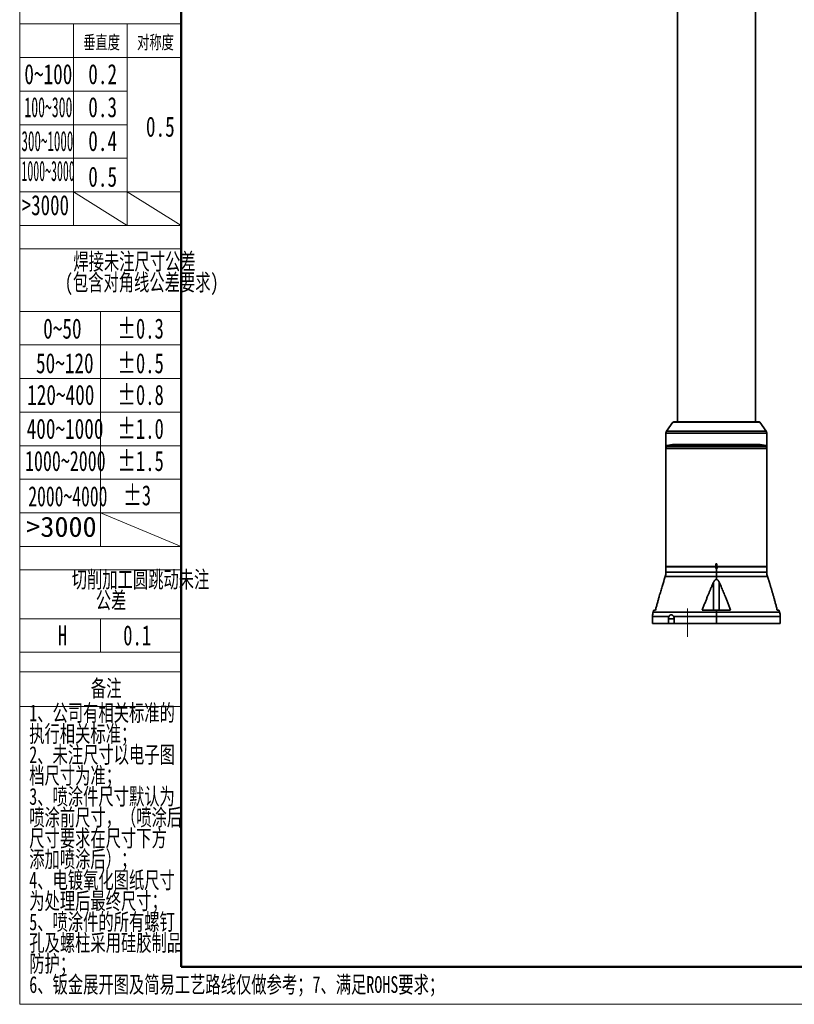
# Model space of a CAD drawing. Header units: millimetres. Extents: x 0 to 420, y 0 to 297.
# Tile 1 of 13: x 0 to 115, y 0 to 147. Entities that reach past the tile are written whole.
import ezdxf

# ---------------------------------------------------------------- set-up
doc = ezdxf.new("R2010")
doc.units = ezdxf.units.MM
doc.linetypes.add('CENTERX2', pattern=[20.32, 12.7, -2.54, 2.54, -2.54])
doc.layers.get('0').update_dxf_attribs({"lineweight": 18})
doc.layers.add('中心线层', color=6, linetype='CENTERX2', lineweight=25)
doc.layers.add('标注层', color=150, linetype='Continuous', lineweight=18)
doc.styles.add('SLDTEXTSTYLE0', font='txt', dxfattribs={"width": 0.7})
doc.styles.add('SLDTEXTSTYLE13', font='txt', dxfattribs={"width": 0.499682})
doc.styles.add('SLDTEXTSTYLE14', font='txt', dxfattribs={"width": 0.472346})
doc.styles.add('SLDTEXTSTYLE15', font='txt', dxfattribs={"width": 0.431677})
doc.styles.add('SLDTEXTSTYLE16', font='txt', dxfattribs={"width": 0.689585})
doc.styles.add('SLDTEXTSTYLE17', font='txt', dxfattribs={"width": 0.653082})
doc.styles.add('SLDTEXTSTYLE18', font='txt', dxfattribs={"width": 0.641279})
doc.styles.add('SLDTEXTSTYLE2', font='txt', dxfattribs={"width": 0.7})
doc.styles.add('SLDTEXTSTYLE5', font='txt', dxfattribs={"width": 0.677991})
doc.styles.add('SLDTEXTSTYLE7', font='txt', dxfattribs={"width": 1.026693})

# ---------------------------------------------------------------- blocks, each defined once
blk = doc.blocks.new('SW_NOTE_19')
at = {"layer": '标注层', "color": 0, "char_height": 2.5, "attachment_point": 2, "style": 'SLDTEXTSTYLE0'}
for s, insert, width in [('焊接未注尺寸公差', (13.75, 3.22), 39.5559), ('(包含对角线公差要求)', (14.82, 0.11), 47.8855)]:
    blk.add_mtext(s, dxfattribs=dict(at, insert=insert, width=width))
blk = doc.blocks.new('SW_NOTE_20')
at = {"layer": '标注层', "color": 0, "char_height": 2.5, "attachment_point": 2, "style": 'SLDTEXTSTYLE0'}
for s, insert, width in [('切削加工圆跳动未注', (15.47, 3.22), 44.6201), ('公差', (11.09, 0.11), 9.3855)]:
    blk.add_mtext(s, dxfattribs=dict(at, insert=insert, width=width))
blk = doc.blocks.new('SW_NOTE_21')
at = {"layer": '标注层', "color": 0, "char_height": 2.5, "attachment_point": 1, "style": 'SLDTEXTSTYLE0'}
for s, insert, width in [('1、公司有相关标准的', (0, 3.22), 46.595), ('执行相关标准；', (0, 0.11), 31.1676), ('2、未注尺寸以电子图', (0, -3), 46.8687), ('档尺寸为准；', (0, -6.11), 26.1425), ('3、喷涂件尺寸默认为', (0, -9.22), 47.0056), ('喷涂前尺寸，（喷涂后', (0, -12.33), 49.2933), ('尺寸要求在尺寸下方', (0, -15.44), 44.6788), ('添加喷涂后）；', (0, -18.56), 31.1285), ('4、电镀氧化图纸尺寸', (0, -21.67), 47.1034), ('为处理后最终尺寸；', (0, -24.78), 41.1201), ('5、喷涂件的所有螺钉', (0, -27.89), 47.0447), ('孔及螺柱采用硅胶制品', (0, -31), 49.3324), ('防护；', (0, -34.11), 10.8324)]:
    blk.add_mtext(s, dxfattribs=dict(at, insert=insert, width=width))

msp = doc.modelspace()

# ---------------------------------------------------------------- linework, layer by layer
at = {"color": 7, "linetype": 'Continuous', "lineweight": 18}
for p, q in [((-0.0005, 297.3966), (-0.0005, 0.3966)), ((-0.0005, 0.3966), (419.993, 0.3966))]:
    msp.add_line(p, q, dxfattribs=at)
at = {"color": 1, "linetype": 'Continuous', "lineweight": 18}
for p, q in [((-0.0005, 290.9894), (-0.0005, 0.3966)), ((-0.0005, 146.3426), (7.9983, 146.3426)), ((7.9983, 146.3426), (7.9983, 116.3344)), ((15.9971, 146.3426), (7.9983, 146.3426)), ((15.9971, 146.3426), (15.9971, 116.3344)), ((15.9971, 146.3426), (23.9959, 146.3426)), ((-0.0005, 141.3426), (23.9959, 141.3426)), ((-0.0066, 136.341), (15.9971, 136.341)), ((-0.0066, 131.3393), (15.9971, 131.3393)), ((-0.0066, 126.3377), (15.9971, 126.3377)), ((-0.0005, 121.336), (23.9959, 121.336)), ((7.9983, 121.336), (15.9971, 116.3344)), ((15.9971, 121.3268), (23.9959, 116.3344)), ((-0.0005, 116.3344), (23.9959, 116.3344)), ((23.9959, 116.3344), (23.9692, 116.4222)), ((-0.0005, 112.8638), (23.9959, 112.8638)), ((-0.0005, 103.5515), (11.9977, 103.5515)), ((11.9977, 103.5515), (11.9977, 68.5515)), ((23.9959, 103.5515), (11.9977, 103.5515)), ((-0.0005, 98.5515), (23.9959, 98.5515)), ((-0.0005, 93.5515), (23.9959, 93.5515)), ((-0.0005, 88.5515), (23.9959, 88.5515)), ((-0.0005, 83.5515), (23.9959, 83.5515)), ((-0.0005, 78.5515), (23.9959, 78.5515)), ((-0.0005, 73.5515), (23.9959, 73.5515)), ((11.9977, 73.5422), (23.9959, 68.5515)), ((-0.0005, 68.5515), (23.9959, 68.5515)), ((-0.0005, 65.0931), (23.9959, 65.0931)), ((-0.0005, 57.8028), (23.9959, 57.8028)), ((11.9977, 57.8028), (11.9977, 52.8028)), ((-0.0005, 52.8028), (23.9959, 52.8028)), ((-0.0005, 49.9051), (23.9959, 49.9051)), ((-0.0005, 44.7515), (23.9959, 44.7515))]:
    msp.add_line(p, q, dxfattribs=at)
at = {"color": 7, "linetype": 'Continuous', "lineweight": 50}
for q in [(23.9959, 290.9894), (413.9959, 5.9894)]:
    msp.add_line((23.9959, 5.9894), q, dxfattribs=at)
at = {"color": 7, "linetype": 'Continuous', "lineweight": 35}
for p, q in [((97.8536, 165.5793), (97.8536, 87.0793)), ((109.4536, 87.0793), (109.4536, 165.5793)), ((97.1738, 87.0366), (96.244, 85.7084)), ((97.2557, 87.0793), (103.6536, 87.0793)), ((103.6536, 87.0793), (110.0516, 87.0793)), ((111.0633, 85.7084), (110.1335, 87.0366)), ((96.1536, 85.4217), (96.1536, 83.1393)), ((111.1536, 84.0793), (111.1536, 85.4217)), ((97.1401, 83.7466), (96.2659, 83.5717)), ((110.1476, 83.7485), (97.1597, 83.7485)), ((98.6096, 83.6243), (98.7746, 83.6243)), ((108.5327, 83.6243), (108.6977, 83.6243)), ((111.0414, 83.5717), (110.1672, 83.7466)), ((111.1536, 84.0793), (111.1533, 84.0793)), ((111.1533, 83.7543), (111.1533, 84.0793)), ((111.1536, 83.1393), (111.1536, 83.6793)), ((111.1536, 83.1393), (96.1536, 83.1393)), ((96.1536, 83.1393), (96.1536, 83.1293)), ((96.1536, 83.1293), (96.1536, 75.0793)), ((96.2036, 83.1793), (96.1636, 83.1393)), ((96.1855, 83.4754), (96.1804, 83.1793)), ((96.1804, 83.1793), (111.1269, 83.1793)), ((111.1436, 83.1393), (111.1036, 83.1793)), ((111.1269, 83.1793), (111.1218, 83.4754)), ((111.1536, 83.1393), (111.1536, 83.1293)), ((111.1536, 75.0793), (111.1536, 83.1293)), ((96.1536, 75.0793), (96.1536, 65.5893)), ((111.1536, 65.5893), (111.1536, 75.0793)), ((103.5786, 65.5893), (96.1536, 65.5893)), ((96.1836, 65.5593), (96.1536, 65.5293)), ((96.1536, 65.5293), (96.1536, 64.7091)), ((103.5536, 65.5293), (96.1536, 65.5293)), ((103.5584, 65.5593), (96.1836, 65.5593)), ((96.5036, 65.5893), (96.5036, 65.5593)), ((103.5536, 65.5293), (103.5536, 65.2793)), ((103.6536, 65.2793), (103.5536, 65.2793)), ((103.5584, 65.5593), (103.6536, 65.5593)), ((103.5786, 65.9043), (103.5786, 65.5893)), ((103.7286, 65.5893), (103.5786, 65.5893)), ((103.6536, 65.2793), (103.6536, 65.5593)), ((103.6536, 65.5593), (103.7488, 65.5593)), ((103.7536, 65.2793), (103.6536, 65.2793)), ((103.6536, 64.7091), (103.6536, 65.2793)), ((103.6536, 64.7091), (103.6536, 64.067)), ((103.7286, 65.5893), (103.7286, 65.9043)), ((111.1536, 65.5893), (103.7286, 65.5893)), ((111.1236, 65.5593), (103.7489, 65.5593)), ((111.1536, 65.5293), (103.7536, 65.5293)), ((103.7536, 65.2793), (103.7536, 65.5293)), ((110.8036, 65.5593), (110.8036, 65.5893)), ((111.1536, 65.5293), (111.1236, 65.5593)), ((111.1536, 64.7091), (111.1536, 65.5293)), ((96.0478, 64.067), (95.9036, 63.6416)), ((103.2235, 63.2071), (103.2235, 59.0793)), ((103.6536, 64.067), (103.6536, 63.6418)), ((104.0838, 63.2071), (104.0838, 59.0793)), ((111.4037, 63.6416), (111.2595, 64.067)), ((94.357, 59.0793), (94.2595, 58.7916)), ((94.357, 59.0793), (94.5977, 59.0793)), ((101.5521, 59.0793), (103.6536, 59.0793)), ((103.6536, 59.0793), (103.6536, 58.7916)), ((103.6536, 59.0793), (105.7552, 59.0793)), ((103.6536, 58.7916), (103.6536, 58.1495)), ((112.7096, 59.0793), (112.9503, 59.0793)), ((113.0478, 58.7916), (112.9503, 59.0793)), ((94.1536, 58.1495), (94.1536, 57.0793)), ((96.5253, 57.7793), (96.5253, 57.0793)), ((103.6536, 58.1495), (97.2783, 58.1495)), ((97.3738, 57.0793), (97.3738, 57.7793)), ((103.6536, 57.0793), (103.6536, 58.1495)), ((113.1536, 57.0793), (113.1536, 58.1495)), ((94.1536, 57.0793), (96.5253, 57.0793)), ((96.5253, 57.0793), (97.3738, 57.0793)), ((97.3738, 57.0793), (103.6536, 57.0793)), ((103.6536, 57.0793), (113.1536, 57.0793))]:
    msp.add_line(p, q, dxfattribs=at)
at = {"color": 1, "linetype": 'CENTERX2', "lineweight": 18}
for p, q in [((-0.0005, 146.3426), (23.9959, 146.3426)), ((-0.0005, 103.5515), (23.9959, 103.5515))]:
    msp.add_line(p, q, dxfattribs=at)
at = {"color": 8, "linetype": 'Continuous', "lineweight": 35}
for p, q in [((110.1335, 87.0366), (97.1738, 87.0366)), ((111.1536, 85.4217), (96.1536, 85.4217)), ((96.244, 85.7084), (111.0633, 85.7084)), ((96.2659, 83.5717), (111.0414, 83.5717)), ((110.1672, 83.7466), (97.1401, 83.7466)), ((98.3729, 83.4754), (96.1855, 83.4754)), ((111.1218, 83.4754), (98.3729, 83.4754)), ((96.1536, 64.7091), (103.6536, 64.7091)), ((103.6536, 64.7091), (111.1536, 64.7091)), ((103.6536, 64.067), (96.0478, 64.067)), ((111.2595, 64.067), (103.6536, 64.067)), ((94.2595, 58.7916), (103.6536, 58.7916)), ((103.6536, 58.7916), (113.0478, 58.7916)), ((96.6106, 58.1495), (94.1536, 58.1495)), ((97.3738, 57.7793), (96.5253, 57.7793)), ((113.1536, 58.1495), (103.6536, 58.1495))]:
    msp.add_line(p, q, dxfattribs=at)
at = {"color": 7, "linetype": 'Continuous', "lineweight": 35}
for points in [[(98.6096, 83.6243), (98.5886, 83.6089), (98.5869, 83.6075)], [(108.7258, 83.6029), (108.7186, 83.6089), (108.6977, 83.6243)]]:
    msp.add_lwpolyline(points, dxfattribs=at)
for centre, radius, start, end in [((97.2557, 86.9793), 0.1, 90, 145.00798), ((110.0516, 86.9793), 0.1, 34.99202, 90), ((96.6536, 85.4217), 0.5, 145.00798, 180), ((110.6536, 85.4217), 0.5, 0, 34.99202), ((96.2855, 83.4737), 0.1, 101.309932, 179), ((97.1597, 83.6485), 0.1, 90, 101.309932), ((110.1476, 83.6485), 0.1, 78.690068, 90), ((111.0218, 83.4737), 0.1, 1, 78.690068), ((94.1536, 64.7091), 2, 341.274212, 0), ((113.1536, 64.7091), 2, 180, 198.725788), ((96.1536, 58.1495), 2, 161.274212, 180), ((111.1536, 58.1495), 2, 0, 18.725788)]:
    msp.add_arc(centre, radius, start, end, dxfattribs=at)
for points, knots in [([(99.0222, 83.7356), (99.0361, 83.735), (99.0638, 83.734), (99.1003, 83.7274), (99.1161, 83.7133), (99.082, 83.6895), (99.002, 83.663), (98.8875, 83.6376), (98.7548, 83.6167), (98.6452, 83.6056), (98.569, 83.6015), (98.5196, 83.601), (98.48, 83.6029), (98.4428, 83.6088), (98.4274, 83.6219), (98.4616, 83.6444), (98.5418, 83.6706), (98.6563, 83.6967), (98.789, 83.7189), (98.8981, 83.7309), (98.9749, 83.7356), (99.0064, 83.7356), (99.0222, 83.7356)], [0, 0, 0, 0, 0.04368023, 0.08739487, 0.17437641, 0.26138489, 0.3483783, 0.43533427, 0.52224347, 0.60920178, 0.65283811, 0.6966449, 0.74033402, 0.7842075, 0.8711327, 0.95809857, 1.04508645, 1.13206318, 1.21901379, 1.3059868, 1.34952103, 1.39331675, 1.39331675, 1.39331675, 1.39331675]), ([(108.7762, 83.666), (108.8031, 83.6574), (108.8569, 83.6401), (108.8801, 83.6186), (108.8576, 83.6067), (108.8149, 83.602), (108.7718, 83.6009), (108.7195, 83.6023), (108.6405, 83.6074), (108.5294, 83.6198), (108.3984, 83.6417), (108.2886, 83.6676), (108.2158, 83.694), (108.1907, 83.7168), (108.2137, 83.7297), (108.2562, 83.7349), (108.2995, 83.7361), (108.3517, 83.7346), (108.4308, 83.7289), (108.5413, 83.7155), (108.6742, 83.6923), (108.7422, 83.6748), (108.7762, 83.666)], [0, 0, 0, 0, 0.08701767, 0.17393517, 0.2608681, 0.30462435, 0.34827372, 0.39190747, 0.43569941, 0.52267532, 0.60962844, 0.69672698, 0.78392108, 0.87087028, 0.95776008, 1.00151481, 1.04512169, 1.08884611, 1.1325462, 1.21956081, 1.30657837, 1.39365496, 1.39365496, 1.39365496, 1.39365496]), ([(111.1536, 83.6793), (111.1536, 83.6804), (111.1536, 83.6827), (111.1535, 83.7), (111.1534, 83.7248), (111.1533, 83.7445), (111.1533, 83.7543)], [0, 0, 0, 0, 0.0187504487, 0.0375007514, 0.0562507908, 0.0750019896, 0.0750019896, 0.0750019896, 0.0750019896]), ([(103.5786, 65.9043), (103.5798, 65.9141), (103.582, 65.9338), (103.5994, 65.9586), (103.6242, 65.9759), (103.6438, 65.9782), (103.6536, 65.9793)], [0, 0, 0, 0, 0.029372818, 0.058744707, 0.088116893, 0.117489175, 0.117489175, 0.117489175, 0.117489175]), ([(103.6536, 65.9793), (103.6635, 65.9782), (103.6831, 65.9759), (103.7079, 65.9586), (103.7253, 65.9338), (103.7275, 65.9141), (103.7286, 65.9043)], [0, 0, 0, 0, 0.029372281, 0.058744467, 0.088116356, 0.117489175, 0.117489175, 0.117489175, 0.117489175]), ([(103.5584, 65.5593), (103.558, 65.5578), (103.5565, 65.5529), (103.5543, 65.5429), (103.5539, 65.5344), (103.5536, 65.5293)], [0, 0, 0, 0, 0.0046734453, 0.0151596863, 0.0304852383, 0.0304852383, 0.0304852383, 0.0304852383]), ([(103.7536, 65.5293), (103.7536, 65.5321), (103.7534, 65.5375), (103.7523, 65.5453), (103.7508, 65.5525), (103.7495, 65.5571), (103.7488, 65.5593)], [0, 0, 0, 0, 0.0085004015, 0.0164111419, 0.0237323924, 0.0304643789, 0.0304643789, 0.0304643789, 0.0304643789]), ([(94.5977, 59.0793), (94.6219, 59.1719), (94.6701, 59.3556), (94.7423, 59.6283), (94.8138, 59.8961), (94.8846, 60.1589), (94.9547, 60.4167), (95.0241, 60.6695), (95.0928, 60.9174), (95.1731, 61.2041), (95.2648, 61.5273), (95.368, 61.8849), (95.4698, 62.2314), (95.5702, 62.5667), (95.6691, 62.8911), (95.7354, 63.1028), (95.768, 63.2071)], [0, 0, 0, 0, 0.28454347, 0.56440376, 0.83958388, 1.110087, 1.37591646, 1.63707576, 1.89356862, 2.14539893, 2.5286569, 2.90161965, 3.26430535, 3.61673375, 3.95892638, 4.29090676, 4.29090676, 4.29090676, 4.29090676]), ([(95.768, 63.2071), (95.7975, 63.301), (95.8419, 63.4424), (95.8848, 63.5809), (95.8999, 63.6295), (95.9049, 63.6459), (95.9036, 63.6416), (95.9036, 63.6416)], [0, 0, 0, 0, 0.226218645, 0.340324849, 0.400410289, 0.454636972, 0.455613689, 0.455613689, 0.455613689, 0.455613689]), ([(103.2235, 63.2071), (103.1982, 63.1506), (103.1471, 63.0368), (103.0708, 62.8641), (102.9939, 62.6881), (102.9163, 62.5087), (102.8382, 62.3261), (102.7594, 62.1402), (102.68, 61.9509), (102.6001, 61.7583), (102.5195, 61.5625), (102.4383, 61.3633), (102.3184, 61.0662), (102.1589, 60.6653), (101.9597, 60.1546), (101.7564, 59.624), (101.6209, 59.2629), (101.5521, 59.0793)], [0, 0, 0, 0, 0.18664769, 0.37644724, 0.56940286, 0.76551856, 0.96479816, 1.1672453, 1.37286345, 1.58165591, 1.79362586, 2.00877631, 2.22711015, 2.75474243, 3.30176532, 3.86820881, 4.4540999, 4.4540999, 4.4540999, 4.4540999]), ([(103.6536, 63.6418), (103.6485, 63.6417), (103.6382, 63.6415), (103.6228, 63.6399), (103.6073, 63.6373), (103.5919, 63.6337), (103.5765, 63.6291), (103.5611, 63.6234), (103.5458, 63.6167), (103.5304, 63.609), (103.5151, 63.6003), (103.4839, 63.5802), (103.4376, 63.5419), (103.3863, 63.485), (103.3408, 63.4232), (103.3003, 63.359), (103.2604, 63.2863), (103.2361, 63.2342), (103.2235, 63.2071)], [0, 0, 0, 0, 0.015032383, 0.030145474, 0.045404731, 0.06087376, 0.07661362, 0.092682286, 0.109134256, 0.126020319, 0.143387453, 0.161278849, 0.236160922, 0.321711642, 0.391161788, 0.467643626, 0.551401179, 0.642620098, 0.642620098, 0.642620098, 0.642620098]), ([(104.0838, 63.2071), (104.0777, 63.2204), (104.0658, 63.2465), (104.0471, 63.2842), (104.0188, 63.3381), (103.9798, 63.4041), (103.9263, 63.479), (103.8703, 63.5413), (103.8208, 63.5824), (103.7827, 63.6061), (103.757, 63.6191), (103.7313, 63.6293), (103.7054, 63.6364), (103.6795, 63.641), (103.6622, 63.6415), (103.6536, 63.6418)], [0, 0, 0, 0, 0.044586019, 0.087287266, 0.128120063, 0.229605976, 0.319624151, 0.405649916, 0.480914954, 0.510528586, 0.53875637, 0.56581715, 0.591959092, 0.617457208, 0.642607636, 0.642607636, 0.642607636, 0.642607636]), ([(105.7552, 59.0793), (105.7206, 59.1719), (105.6518, 59.3556), (105.5487, 59.6283), (105.4466, 59.8961), (105.3455, 60.1589), (105.2454, 60.4167), (105.1462, 60.6695), (105.0481, 60.9174), (104.9335, 61.2041), (104.8025, 61.5273), (104.655, 61.8849), (104.5097, 62.2314), (104.3663, 62.5667), (104.2251, 62.8911), (104.1304, 63.1028), (104.0838, 63.2071)], [0, 0, 0, 0, 0.29536531, 0.58586933, 0.87151519, 1.15230617, 1.42824573, 1.69933752, 1.96558539, 2.22699339, 2.62482754, 3.01197492, 3.38845439, 3.75428646, 4.10949346, 4.45409982, 4.45409982, 4.45409982, 4.45409982]), ([(111.4037, 63.6416), (111.4045, 63.6391), (111.4061, 63.6337), (111.4226, 63.5806), (111.4645, 63.4453), (111.5094, 63.3024), (111.5393, 63.2071)], [0, 0, 0, 0, 0.05333114, 0.113381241, 0.227265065, 0.455146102, 0.455146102, 0.455146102, 0.455146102]), ([(111.5393, 63.2071), (111.557, 63.1506), (111.5927, 63.0368), (111.6462, 62.8641), (111.7, 62.6881), (111.7543, 62.5087), (111.8091, 62.3261), (111.8642, 62.1402), (111.9198, 61.9509), (111.9758, 61.7583), (112.0322, 61.5625), (112.089, 61.3633), (112.173, 61.0662), (112.2847, 60.6653), (112.4242, 60.1546), (112.5666, 59.624), (112.6614, 59.2629), (112.7096, 59.0793)], [0, 0, 0, 0, 0.17980913, 0.36265465, 0.5485406, 0.73747085, 0.92944907, 1.12447878, 1.32256331, 1.52370586, 1.72790947, 1.93517706, 2.14551141, 2.65381184, 3.18079244, 3.7264821, 4.29090682, 4.29090682, 4.29090682, 4.29090682]), ([(96.5253, 57.7793), (96.5253, 57.7877), (96.5255, 57.8043), (96.5265, 57.8293), (96.5282, 57.854), (96.5306, 57.8786), (96.5337, 57.903), (96.5374, 57.9272), (96.5419, 57.9513), (96.5487, 57.9831), (96.5588, 58.0219), (96.5735, 58.0666), (96.5905, 58.1095), (96.6039, 58.1362), (96.6106, 58.1495)], [0, 0, 0, 0, 0.024106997, 0.048090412, 0.071991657, 0.095852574, 0.119715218, 0.143621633, 0.167613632, 0.191732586, 0.239844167, 0.287630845, 0.335427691, 0.383569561, 0.383569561, 0.383569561, 0.383569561]), ([(96.6106, 58.1495), (96.6138, 58.1554), (96.6201, 58.1672), (96.6304, 58.1841), (96.6411, 58.2005), (96.6523, 58.2163), (96.664, 58.2314), (96.6844, 58.2557), (96.715, 58.2867), (96.7575, 58.3198), (96.8025, 58.3461), (96.8441, 58.363), (96.8812, 58.373), (96.9133, 58.3783), (96.9348, 58.379), (96.9455, 58.3793)], [0, 0, 0, 0, 0.017788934, 0.035524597, 0.053231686, 0.070935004, 0.088659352, 0.106429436, 0.159806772, 0.21314391, 0.266377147, 0.319568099, 0.355291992, 0.390902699, 0.426609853, 0.426609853, 0.426609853, 0.426609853]), ([(96.9455, 58.3793), (96.9508, 58.3792), (96.9615, 58.3791), (96.9774, 58.3777), (96.9932, 58.3756), (97.0089, 58.3727), (97.0245, 58.3688), (97.0504, 58.3611), (97.0859, 58.3463), (97.1296, 58.3201), (97.1711, 58.287), (97.2056, 58.2517), (97.2339, 58.217), (97.257, 58.1847), (97.2712, 58.1613), (97.2783, 58.1495)], [0, 0, 0, 0, 0.017660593, 0.035272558, 0.052861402, 0.070452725, 0.088072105, 0.105744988, 0.158733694, 0.211772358, 0.264608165, 0.317491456, 0.352963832, 0.388352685, 0.423858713, 0.423858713, 0.423858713, 0.423858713]), ([(97.2783, 58.1495), (97.2821, 58.1429), (97.2896, 58.1296), (97.3001, 58.1091), (97.31, 58.088), (97.3192, 58.0664), (97.3277, 58.0444), (97.3356, 58.0218), (97.3427, 57.9988), (97.3514, 57.9675), (97.3604, 57.9276), (97.3681, 57.8788), (97.3729, 57.8293), (97.3735, 57.796), (97.3738, 57.7793)], [0, 0, 0, 0, 0.024316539, 0.048505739, 0.072609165, 0.096668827, 0.120726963, 0.144825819, 0.169007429, 0.193313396, 0.241841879, 0.290028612, 0.338212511, 0.386732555, 0.386732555, 0.386732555, 0.386732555])]:
    msp.add_open_spline(points, degree=3, knots=knots, dxfattribs=at)
at = {"color": 8, "linetype": 'Continuous', "lineweight": 35}
for points, knots in [([(99.004, 83.7069), (98.9745, 83.7064), (98.9297, 83.7056), (98.8529, 83.6976), (98.7788, 83.6877), (98.7022, 83.6735), (98.6283, 83.6573), (98.5698, 83.642), (98.5231, 83.6266), (98.4841, 83.6101), (98.4756, 83.6004), (98.4704, 83.5945)], [0, 0, 0, 0, 0.08889737, 0.135601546, 0.183750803, 0.260581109, 0.310395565, 0.367688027, 0.424844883, 0.474584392, 0.551649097, 0.551649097, 0.551649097, 0.551649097]), ([(99.0788, 83.6922), (99.0788, 83.6926), (99.0779, 83.696), (99.0604, 83.7029), (99.0263, 83.7053), (99.004, 83.7069)], [0, 0, 0, 0, 0.0025987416, 0.0287746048, 0.0778661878, 0.0778661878, 0.0778661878, 0.0778661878]), ([(108.7505, 83.6374), (108.7312, 83.643), (108.6955, 83.6534), (108.6226, 83.6698), (108.5481, 83.6844), (108.4743, 83.6951), (108.3968, 83.7039), (108.3127, 83.7089), (108.2544, 83.7046), (108.2315, 83.6959), (108.2223, 83.6906), (108.2258, 83.6865), (108.226, 83.6862)], [0, 0, 0, 0, 0.058219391, 0.107558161, 0.179215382, 0.226521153, 0.272154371, 0.358216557, 0.444321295, 0.489864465, 0.537008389, 0.539632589, 0.539632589, 0.539632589, 0.539632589]), ([(108.8373, 83.5914), (108.8342, 83.5971), (108.829, 83.6065), (108.7949, 83.6226), (108.7659, 83.6323), (108.7505, 83.6374)], [0, 0, 0, 0, 0.043311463, 0.070200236, 0.100521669, 0.100521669, 0.100521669, 0.100521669])]:
    msp.add_open_spline(points, degree=3, knots=knots, dxfattribs=at)
at = {"layer": '中心线层', "linetype": 'CENTERX2', "lineweight": 18, "ltscale": 2}
msp.add_line((99.3403, 55.0793), (99.3403, 59.3293), dxfattribs=at)

# ---------------------------------------------------------------- block references
at = {"layer": '标注层', "color": 1}
for name, p in [('SW_NOTE_19', (3.3266, 109.014)), ('SW_NOTE_20', (2.5027, 61.6803)), ('SW_NOTE_21', (1.4141, 41.8149))]:
    msp.add_blockref(name, p, dxfattribs=at)

# ---------------------------------------------------------------- texts
for s, insert, char_height, width, attachment_point, style in [('垂直度', (9.4495, 144.6054), 2, 11.606704, 1, 'SLDTEXTSTYLE0'), ('对称度', (17.4679, 144.6054), 2, 11.637989, 1, 'SLDTEXTSTYLE0'), ('0~100', (0.6847, 140.3667), 3, 14.430168, 1, 'SLDTEXTSTYLE2'), ('0.2', (10.1978, 140.3667), 3, 8.353073, 1, 'SLDTEXTSTYLE2'), ('100~300', (0.6951, 135.4525), 3, 14.303758, 1, 'SLDTEXTSTYLE13'), ('0.3', (10.1978, 135.4525), 3, 8.353073, 1, 'SLDTEXTSTYLE2'), ('0.5', (18.7762, 132.5458), 3, 8.353073, 1, 'SLDTEXTSTYLE2'), ('300~1000', (0.2618, 130.4111), 3, 15.769492, 1, 'SLDTEXTSTYLE14'), ('0.4', (10.1978, 130.4111), 3, 8.517318, 1, 'SLDTEXTSTYLE2'), ('1000~3000', (0.2542, 125.9603), 3, 16.061282, 1, 'SLDTEXTSTYLE15'), ('0.5', (10.1978, 125.0992), 3, 8.353073, 1, 'SLDTEXTSTYLE2'), ('>3000', (0.2958, 120.8624), 3, 14.099904, 1, 'SLDTEXTSTYLE16'), ('%%P0.3', (14.5214, 102.4915), 3, 13.27195, 1, 'SLDTEXTSTYLE5'), ('0~50', (3.4881, 102.4915), 3, 11.426816, 1, 'SLDTEXTSTYLE2'), ('50~120', (2.4216, 97.3364), 3, 17.363128, 1, 'SLDTEXTSTYLE2'), ('%%P0.5', (14.5214, 97.3364), 3, 13.27195, 1, 'SLDTEXTSTYLE5'), ('120~400', (1.1049, 92.6187), 3, 20.037989, 1, 'SLDTEXTSTYLE2'), ('%%P0.8', (14.5214, 92.6187), 3, 13.294676, 1, 'SLDTEXTSTYLE5'), ('400~1000', (1.0294, 87.5727), 3, 23.510615, 1, 'SLDTEXTSTYLE2'), ('%%P1.0', (14.5214, 87.5727), 3, 13.340128, 1, 'SLDTEXTSTYLE5'), ('1000~2000', (0.7836, 82.7837), 3, 24.299028, 1, 'SLDTEXTSTYLE17'), ('%%P1.5', (14.5214, 82.7837), 3, 13.27195, 1, 'SLDTEXTSTYLE5'), ('%%P3', (15.3937, 77.6711), 3, 7.454109, 1, 'SLDTEXTSTYLE5'), ('2000~4000', (1.2699, 77.5261), 3, 24.203794, 1, 'SLDTEXTSTYLE18'), ('>3000', (0.9649, 72.9839), 3, 20.992716, 1, 'SLDTEXTSTYLE7'), ('H', (5.6607, 56.8261), 3, 2.704387, 1, 'SLDTEXTSTYLE5'), ('0.1', (15.3937, 56.8261), 3, 7.863176, 1, 'SLDTEXTSTYLE5'), ('备注', (12.8583, 48.69), 2.5, 9.502793, 2, 'SLDTEXTSTYLE0'), ('6、钣金展开图及简易工艺路线仅做参考；7、满足ROHS要求；', (1.4141, 4.5931), 2.5, 131.240223, 1, 'SLDTEXTSTYLE0')]:
    msp.add_mtext(s, dxfattribs=dict(at, insert=insert, char_height=char_height, width=width, attachment_point=attachment_point, style=style))

doc.saveas('drawing.dxf')
